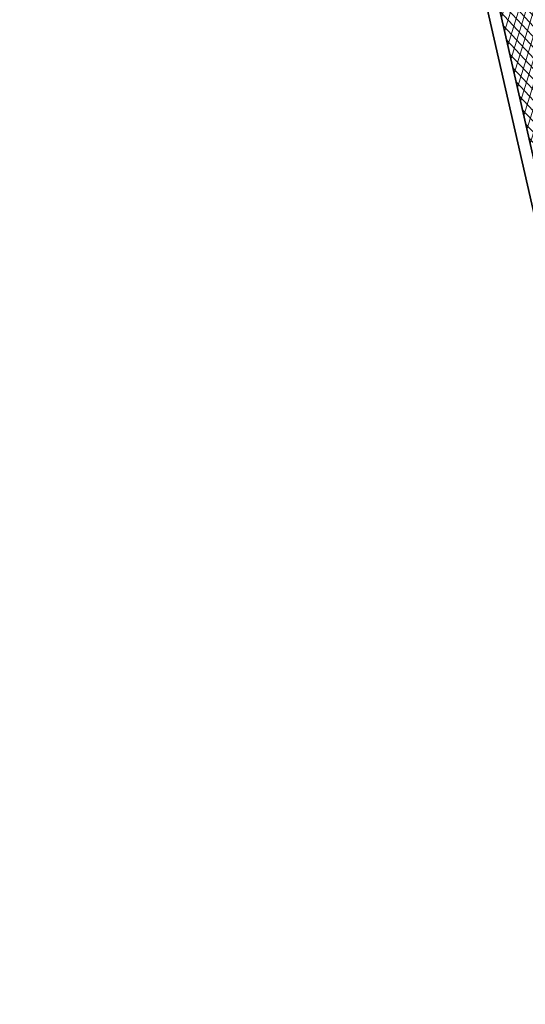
# Model space of a CAD drawing. Header units: metres. Extents: x 162305 to 163132, y 502542 to 502928.
# Tile 71 of 222: x 162373.03 to 162381.46, y 502745.13 to 502761.56. Entities that reach past the tile are written whole.
import ezdxf

# ---------------------------------------------------------------- set-up
doc = ezdxf.new("R2010")
doc.units = ezdxf.units.M
doc.linetypes.add('VH-TROTTOIRBAND-SO', pattern=[15, 5, -2, 2, -2, 2, -2])
for name, color, linetype, lineweight in [('N-WE-GR-GRAS-A-200', 62, 'Continuous', 18), ('N-WE-VH-GESLOTENVERHARDING_ASFALT-A-200', 12, 'Continuous', 18), ('N-WE-VH-KANTOPSLUITING_VOORKANTBAND-G', 50, 'Continuous', 35), ('N-WE-VH-OPENVERHARDING_BETONSTRAATSTEEN-A', 92, 'Continuous', 18)]:
    doc.layers.add(name, color=color, linetype=linetype, lineweight=lineweight)
doc.layers.add('N-WE-VH-KANTOPSLUITING_TROTTOIRBAND_180X200-G', color=6, linetype='VH-TROTTOIRBAND-SO', lineweight=35, true_color=0xff00ff)
doc.layers.add('X-XX-AL-HULPLIJN 01-G', color=1, linetype='Continuous', lineweight=18, true_color=0xff0000, plot=False)

msp = doc.modelspace()

# ---------------------------------------------------------------- hatches: boundary and pattern name
at = {"layer": 'N-WE-GR-GRAS-A-200'}
h = msp.add_hatch(dxfattribs=at)
h.set_pattern_fill('AGR-GRAS_02-SO', color=256, scale=0.2, style=0, pattern_type=2)
h.set_pattern_definition([(0, (0, 0), (2, 2), [0.5, -1.5]), (0, (1.1, 1.2), (2, 2), [0.5, -1.5]), (90, (0.2, 0.7000000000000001), (-2, 2), [0.5, -1.5]), (90, (1, 1.4), (-2, 2), [0.5, -1.5]), (45, (0.4, 1.4), (0, 2.00000000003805), [0.5, -2.328427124]), (135, (1.1, 0), (-2.00000000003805, 0), [0.5, -2.328427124]), (26.56505119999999, (0.5, 0.6000000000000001), (2.000000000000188, 8.001289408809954e-10), [0.5, -3.972135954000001]), (26.56505119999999, (1.4, 1.6), (2.000000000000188, 8.001289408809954e-10), [0.5, -3.972135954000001]), (63.43494882, (1.4, 0), (1.019972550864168e-10, 2.000000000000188), [0.4999999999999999, -3.972135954]), (63.43494882, (0.5, 0.9), (1.019972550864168e-10, 2.000000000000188), [0.4999999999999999, -3.972135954]), (63.43494882, (1.2, 0.4), (1.019972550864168e-10, 2.000000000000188), [0.4999999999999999, -3.972135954]), (116.5650512, (0, 1.1), (-8.00129740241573e-10, 2.000000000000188), [0.4999999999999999, -3.972135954]), (153.43494882, (0.4, 0.3), (-2.000000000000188, 1.019979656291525e-10), [0.5, -3.972135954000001])])
h.paths.add_polyline_path([(162421.5165590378, 502819.7260517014), (162435.0341480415, 502820.5761715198), (162435.1688183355, 502820.4316233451), (162435.3426501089, 502820.2749681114), (162435.552850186, 502820.1206294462), (162435.8967156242, 502819.9441172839), (162436.2277402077, 502819.8405780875), (162436.6488709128, 502819.7886927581), (162442.0138132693, 502820.0949395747), (162442.1810611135, 502820.2103278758), (162442.3248732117, 502817.9525913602), (162445.007909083, 502818.1234939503), (162446.2444226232, 502817.2507322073), (162443.1915292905, 502817.0609060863), (162443.5109028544, 502811.9245559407), (162442.5054510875, 502811.8576059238), (162442.17, 502817.226), (162424.634, 502816.1300000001), (162424.643, 502815.982), (162424.9671399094, 502810.7714661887), (162422.0807124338, 502810.5898051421)])
edge = h.paths.add_edge_path(flags=16)
edge.add_ellipse((162362.043387, 502852.5697739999), major_axis=(-0.002383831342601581, 0.03742427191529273), ratio=0.9992283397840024, start_angle=0, end_angle=360, ccw=False)
edge = h.paths.add_edge_path(flags=16)
edge.add_ellipse((162362.5847170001, 502843.0740939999), major_axis=(-0.002383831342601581, 0.03742427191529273), ratio=0.9992283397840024, start_angle=0, end_angle=360, ccw=False)
edge = h.paths.add_edge_path(flags=16)
edge.add_ellipse((162361.374981, 502862.4700579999), major_axis=(-0.002383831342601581, 0.03742427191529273), ratio=0.9992283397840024, start_angle=0, end_angle=360, ccw=False)
h.paths.add_polyline_path([(162362.2190213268, 502859.5504481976), (162362.3188333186, 502859.5565773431), (162363.5149332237, 502840.0783135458), (162363.4151212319, 502840.0721844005), (162363.4427023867, 502839.6230304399), (162363.5425143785, 502839.6291595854), (162363.6292576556, 502838.2165615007), (162362.8224999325, 502838.1585549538), (162362.7862460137, 502838.484052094), (162362.7876825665, 502838.4841989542), (162362.7580411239, 502838.7741446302), (162362.163, 502845.4909999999), (162360.89836909, 502866.6763346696), (162361.8778000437, 502866.7387219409), (162362.2912521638, 502860.0057313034), (162362.191440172, 502859.9996021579)])
h.paths.add_polyline_path([(162370.3601271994, 502859.1295107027), (162370.1821962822, 502861.9228857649), (162370.463, 502861.9199999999), (162370.486, 502861.4019999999), (162370.7786257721, 502861.4149999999), (162370.814, 502860.8959999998), (162371.3365986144, 502860.9349999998), (162371.387, 502859.961), (162371.777, 502859.9789999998), (162371.7795167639, 502859.2226011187)])
edge = h.paths.add_edge_path(flags=16)
edge.add_ellipse((162389.543764, 502924.3068979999), major_axis=(-0.002385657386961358, 0.03745293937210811), ratio=0.9992283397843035, start_angle=0, end_angle=360, ccw=False)
edge = h.paths.add_edge_path(flags=16)
edge.add_ellipse((162379.964316, 502923.7109299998), major_axis=(-0.002385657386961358, 0.03745293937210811), ratio=0.9992283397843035, start_angle=0, end_angle=360, ccw=False)
h.paths.add_polyline_path([(162371.042, 502923.0409999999), (162371.029, 502923.5469999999), (162371.0223638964, 502923.6548720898), (162398.1123599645, 502925.3046281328), (162398.1452615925, 502924.7643634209)])
edge = h.paths.add_edge_path(flags=16)
edge.add_ellipse((162472.361153, 502871.472719), major_axis=(-0.002385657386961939, 0.03745293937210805), ratio=0.9992283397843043, start_angle=0, end_angle=360, ccw=False)
edge = h.paths.add_edge_path(flags=16)
edge.add_ellipse((162472.2864730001, 502872.403486), major_axis=(-0.002385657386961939, 0.03745293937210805), ratio=0.9992283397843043, start_angle=0, end_angle=360, ccw=False)
edge = h.paths.add_edge_path(flags=16)
edge.add_ellipse((162481.3114880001, 502872.9735409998), major_axis=(-0.002385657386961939, 0.03745293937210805), ratio=0.9992283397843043, start_angle=0, end_angle=360, ccw=False)
edge = h.paths.add_edge_path(flags=16)
edge.add_ellipse((162481.4002010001, 502872.0775119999), major_axis=(-0.002385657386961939, 0.03745293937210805), ratio=0.9992283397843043, start_angle=0, end_angle=360, ccw=False)
edge = h.paths.add_edge_path(flags=16)
edge.add_ellipse((162491.4805440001, 502873.637313), major_axis=(-0.002385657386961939, 0.03745293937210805), ratio=0.9992283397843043, start_angle=0, end_angle=360, ccw=False)
edge = h.paths.add_edge_path()
edge.add_line((162491.6143036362, 502871.717545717), (162490.495948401, 502871.6572610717))
edge.add_line((162490.495948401, 502871.6572610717), (162490.4911206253, 502871.770458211))
edge.add_line((162490.4911206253, 502871.770458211), (162478.1572766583, 502870.9921482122))
edge.add_line((162478.1572766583, 502870.9921482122), (162470.9743753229, 502870.6049558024))
edge.add_line((162470.9743753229, 502870.6049558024), (162470.8563556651, 502872.5000220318))
edge.add_line((162470.8563556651, 502872.5000220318), (162485.6270000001, 502873.4150000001))
edge.add_line((162485.6270000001, 502873.4150000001), (162493.227, 502873.874))
edge.add_line((162493.227, 502873.874), (162492.8458826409, 502880.3916842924))
edge.add_line((162492.8458826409, 502880.3916842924), (162493.9870089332, 502880.4646632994))
edge.add_line((162493.9870089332, 502880.4646632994), (162494.5185704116, 502871.8740994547))
edge.add_line((162494.5185704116, 502871.8740994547), (162491.6457403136, 502871.7192403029))
edge.add_ellipse((162491.6281880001, 502871.7524060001), major_axis=(-0.002385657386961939, 0.03745293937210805), ratio=0.9992283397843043, start_angle=204.2610710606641, end_angle=514.6215030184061)
h.paths.add_polyline_path([(162503.0755587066, 502855.4427169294), (162503.1753678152, 502855.4488928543), (162503.1815437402, 502855.3490837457), (162507.7228581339, 502855.6300883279), (162508.3250288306, 502845.8984091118), (162508.8258166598, 502845.9293965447), (162509.9220368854, 502845.9962164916), (162508.4797209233, 502869.3054814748), (162502.5611213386, 502868.9392541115), (162502.3616388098, 502868.2951169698), (162502.3731368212, 502866.8913389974)])
h.paths.add_polyline_path([(162538.7342247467, 502870.4526310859), (162538.7367962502, 502870.458550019), (162538.7430412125, 502870.4777147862), (162538.7473811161, 502870.496931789), (162538.7498959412, 502870.5159468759), (162538.7507036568, 502870.5345366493), (162538.7498980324, 502870.5531265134), (162538.7473853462, 502870.5721418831), (162538.7430476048, 502870.5913593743), (162538.7368047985, 502870.6105248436), (162538.7286236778, 502870.6293614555), (162538.7222540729, 502870.6408522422), (162538.7033428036, 502870.9382040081), (162537.9507959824, 502870.8903428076), (162537.9680789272, 502870.6185940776), (162537.964609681, 502870.6106081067), (162537.9583653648, 502870.5914438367), (162537.9540258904, 502870.5722273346), (162537.9515112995, 502870.5532127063), (162537.9507036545, 502870.5346233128), (162537.9515092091, 502870.5160338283), (162537.9540216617, 502870.4970189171), (162537.9583589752, 502870.4778019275), (162537.964601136, 502870.4586369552), (162537.9727813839, 502870.4398007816), (162537.9803143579, 502870.4262100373), (162537.9986571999, 502870.137795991), (162538.7512040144, 502870.1856571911)], flags=16)
edge = h.paths.add_edge_path(flags=16)
edge.add_ellipse((162531.9063522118, 502869.9819825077), major_axis=(-0.2500000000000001, 0), ratio=1, start_angle=-146.51130248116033, end_angle=206.7590416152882, ccw=False)
edge.add_line((162532.1148508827, 502870.1199256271), (162532.1295791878, 502870.0945423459))
edge = h.paths.add_edge_path(flags=16)
edge.add_ellipse((162511.918555, 502869.277477), major_axis=(-0.00238565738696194, 0.03745293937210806), ratio=0.9992283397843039, start_angle=0, end_angle=360, ccw=False)
edge = h.paths.add_edge_path(flags=16)
edge.add_ellipse((162522.496849, 502868.4620289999), major_axis=(-0.00238565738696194, 0.03745293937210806), ratio=0.9992283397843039, start_angle=0, end_angle=360, ccw=False)
edge = h.paths.add_edge_path(flags=16)
edge.add_ellipse((162522.447144, 502869.8904319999), major_axis=(-0.00238565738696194, 0.03745293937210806), ratio=0.9992283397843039, start_angle=0, end_angle=360, ccw=False)
edge = h.paths.add_edge_path(flags=16)
edge.add_ellipse((162532.378619, 502869.05672), major_axis=(-0.00238565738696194, 0.03745293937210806), ratio=0.9992283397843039, start_angle=0, end_angle=360, ccw=False)
edge = h.paths.add_edge_path()
edge.add_line((162511.9016605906, 502867.7473060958), (162510.2102112, 502867.6449842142))
edge.add_line((162510.2102112, 502867.6449842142), (162510.1085309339, 502869.3060766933))
edge.add_line((162510.1085309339, 502869.3060766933), (162538.7403474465, 502871.0777381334))
edge.add_line((162538.7403474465, 502871.0777381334), (162538.8441031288, 502869.3771517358))
edge.add_line((162538.8441031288, 502869.3771517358), (162511.9425193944, 502867.7497777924))
edge.add_ellipse((162511.920191, 502867.7799310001), major_axis=(-0.00238565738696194, 0.03745293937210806), ratio=0.9992283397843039, start_angle=212.895373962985, end_angle=506.7391838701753)
edge = h.paths.add_edge_path(flags=16)
edge.add_ellipse((162554.016631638, 502704.4069191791), major_axis=(-0.2500000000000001, 0), ratio=1, start_angle=-19.78060631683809, end_angle=333.4897362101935, ccw=False)
edge.add_line((162553.7813827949, 502704.4915240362), (162553.7929180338, 502704.5185087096))
edge = h.paths.add_edge_path()
edge.add_ellipse((162551.4431023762, 502714.7606002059), major_axis=(-0.5786424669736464, 0), ratio=1, start_angle=88.32756619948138, end_angle=98.42476321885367)
edge.add_line((162551.5278796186, 502714.1882018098), (162556.303, 502714.513))
edge.add_line((162556.303, 502714.513), (162556.577, 502710.1250000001))
edge.add_line((162556.577, 502710.1250000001), (162556.776, 502710.137))
edge.add_line((162556.776, 502710.137), (162556.8456714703, 502709.2360332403))
edge.add_line((162556.8456714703, 502709.2360332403), (162552.7317102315, 502708.9739843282))
edge.add_line((162552.7317102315, 502708.9739843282), (162552.9859847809, 502704.982074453))
edge.add_line((162552.9859847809, 502704.982074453), (162557.1540978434, 502705.2475726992))
edge.add_line((162557.1540978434, 502705.2475726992), (162557.1710000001, 502705.029))
edge.add_line((162557.1710000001, 502705.029), (162577.095, 502706.273))
edge.add_line((162577.095, 502706.273), (162577.2190000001, 502706.8259999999))
edge.add_line((162577.2190000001, 502706.8259999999), (162577.3048540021, 502705.3783479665))
edge.add_line((162577.3048540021, 502705.3783479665), (162549.7918656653, 502703.6927452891))
edge.add_line((162549.7918656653, 502703.6927452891), (162549.1598177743, 502713.8137040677))
edge.add_line((162549.1598177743, 502713.8137040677), (162549.361875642, 502713.8262496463))
edge.add_line((162549.361875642, 502713.8262496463), (162549.3556780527, 502713.9260674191))
edge.add_line((162549.3556780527, 502713.9260674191), (162550.2635827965, 502713.9824417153))
edge.add_ellipse((162550.2202014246, 502714.6810961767), major_axis=(-0.7000000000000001, 0), ratio=1, start_angle=93.55309047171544, end_angle=128.9931781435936)
edge.add_line((162550.6606609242, 502714.1370415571), (162551.426214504, 502714.1822042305))
edge = h.paths.add_edge_path(flags=16)
edge.add_ellipse((162508.182291, 502708.9626890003), major_axis=(-0.002385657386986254, 0.03745293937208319), ratio=0.9992283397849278, start_angle=0, end_angle=360, ccw=False)
edge = h.paths.add_edge_path(flags=16)
edge.add_ellipse((162498.418432, 502708.1386420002), major_axis=(-0.002385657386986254, 0.03745293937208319), ratio=0.9992283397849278, start_angle=0, end_angle=360, ccw=False)
edge = h.paths.add_edge_path(flags=16)
edge.add_ellipse((162487.92888, 502707.676082), major_axis=(-0.002385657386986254, 0.03745293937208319), ratio=0.9992283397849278, start_angle=0, end_angle=360, ccw=False)
edge = h.paths.add_edge_path(flags=16)
edge.add_ellipse((162478.21442, 502707.1048410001), major_axis=(-0.002385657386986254, 0.03745293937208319), ratio=0.9992283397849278, start_angle=0, end_angle=360, ccw=False)
h.paths.add_polyline_path([(162476.6849999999, 502707.0870000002), (162505.879, 502708.9120000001), (162539.79, 502710.978), (162539.8512384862, 502709.9872224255), (162476.7460532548, 502706.0992192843)])
edge = h.paths.add_edge_path(flags=16)
edge.add_ellipse((162395.834261, 502721.3618740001), major_axis=(-0.002383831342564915, 0.03742427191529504), ratio=0.999228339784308, start_angle=0, end_angle=360, ccw=False)
edge = h.paths.add_edge_path(flags=16)
edge.add_ellipse((162396.470102, 502711.1848960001), major_axis=(-0.002383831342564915, 0.03742427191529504), ratio=0.999228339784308, start_angle=0, end_angle=360, ccw=False)
edge = h.paths.add_edge_path()
edge.add_line((162395.3827017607, 502731.7149209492), (162396.765, 502708.907))
edge.add_line((162396.765, 502708.907), (162397.0362159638, 502704.3002450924))
edge.add_line((162397.0362159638, 502704.3002450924), (162396.2952306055, 502704.2557530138))
edge.add_line((162396.2952306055, 502704.2557530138), (162395.7976409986, 502704.6969723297))
edge.add_line((162395.7976409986, 502704.6969723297), (162394.0179850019, 502733.9348903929))
edge.add_line((162394.0179850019, 502733.9348903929), (162394.9004865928, 502734.9337845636))
edge.add_line((162394.9004865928, 502734.9337845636), (162395.1865293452, 502734.9517658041))
edge.add_line((162395.1865293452, 502734.9517658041), (162395.3786342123, 502731.7820354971))
edge.add_ellipse((162395.364097, 502731.7474740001), major_axis=(-0.002383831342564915, 0.03742427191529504), ratio=0.999228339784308, start_angle=333.5251489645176, end_angle=566.1216927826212)
edge = h.paths.add_edge_path(flags=16)
edge.add_ellipse((162599.331135, 502707.3641609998), major_axis=(-0.002385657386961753, 0.03745293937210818), ratio=0.9992283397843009, start_angle=0, end_angle=360, ccw=False)
edge = h.paths.add_edge_path(flags=16)
edge.add_ellipse((162589.564927, 502706.8229459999), major_axis=(-0.002385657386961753, 0.03745293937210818), ratio=0.9992283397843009, start_angle=0, end_angle=360, ccw=False)
edge = h.paths.add_edge_path()
edge.add_ellipse((162583.9606018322, 502706.2395809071), major_axis=(-0.25, 0), ratio=1, start_angle=93.48921757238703, end_angle=273.4892176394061)
edge.add_line((162583.9453866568, 502706.4891174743), (162583.9425624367, 502706.5354361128))
edge.add_line((162583.9425624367, 502706.5354361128), (162608.977, 502708.0619999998))
edge.add_line((162608.977, 502708.0619999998), (162609.0222481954, 502707.3215365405))
edge.add_line((162609.0222481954, 502707.3215365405), (162583.9881483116, 502705.7878047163))
edge.add_line((162583.9881483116, 502705.7878047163), (162583.9758170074, 502705.9900443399))
edge = h.paths.add_edge_path(flags=16)
edge.add_ellipse((162616.1438289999, 502666.5185710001), major_axis=(-0.002383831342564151, 0.03742427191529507), ratio=0.9992283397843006, start_angle=0, end_angle=360, ccw=False)
edge = h.paths.add_edge_path(flags=16)
edge.add_ellipse((162615.418174, 502676.4011740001), major_axis=(-0.002383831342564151, 0.03742427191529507), ratio=0.9992283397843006, start_angle=0, end_angle=360, ccw=False)
edge = h.paths.add_edge_path()
edge.add_ellipse((162615.4285143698, 502664.8072041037), major_axis=(-0.25, 0), ratio=1, start_angle=33.48920055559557, end_angle=333.4892346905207)
edge.add_line((162615.2048017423, 502664.9187955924), (162615.1525454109, 502664.9448619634))
edge.add_line((162615.1525454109, 502664.9448619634), (162613.958497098, 502684.041838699))
edge.add_line((162613.958497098, 502684.041838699), (162615.1414976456, 502684.115805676))
edge.add_line((162615.1414976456, 502684.115805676), (162615.159, 502683.7990000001))
edge.add_line((162615.159, 502683.7990000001), (162616.3066053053, 502665.5481842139))
edge.add_line((162616.3066053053, 502665.5481842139), (162616.3033225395, 502665.5336481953))
edge.add_line((162616.3033225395, 502665.5336481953), (162616.3008077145, 502665.514633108))
edge.add_line((162616.3008077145, 502665.514633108), (162616.2999999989, 502665.4960433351))
edge.add_line((162616.2999999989, 502665.4960433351), (162616.3008056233, 502665.4774534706))
edge.add_line((162616.3008056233, 502665.4774534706), (162616.3033183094, 502665.4584381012))
edge.add_line((162616.3033183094, 502665.4584381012), (162616.3076560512, 502665.4392206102))
edge.add_line((162616.3076560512, 502665.4392206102), (162616.3138988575, 502665.4200551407))
edge.add_line((162616.3138988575, 502665.4200551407), (162616.314791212, 502665.4180005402))
edge.add_line((162616.314791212, 502665.4180005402), (162616.722, 502658.942))
edge.add_line((162616.722, 502658.942), (162615.5333526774, 502658.8544320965))
edge.add_line((162615.5333526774, 502658.8544320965), (162615.1717733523, 502664.6373404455))
edge.add_line((162615.1717733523, 502664.6373404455), (162615.2200169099, 502664.6692591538))
h.paths.add_polyline_path([(162613.8066207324, 502655.3830135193), (162613.5983157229, 502658.7118775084), (162613.6383711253, 502658.7148283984), (162613.9336933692, 502653.9916007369), (162582.143659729, 502652.0176703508), (162582.0627495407, 502653.3171170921)])
h.paths.add_polyline_path([(162630.4243863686, 502647.5564365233), (162630.6988101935, 502642.625785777), (162628.400261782, 502642.4938657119), (162627.7770362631, 502642.4580970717), (162627.7860277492, 502642.2775601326), (162603.4329293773, 502640.7654094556), (162603.1143130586, 502645.8967066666), (162602.0771908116, 502645.8411463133), (162602.1052835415, 502645.3920240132), (162602.140627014, 502645.3942347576), (162602.4673671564, 502640.0490361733), (162633.8554516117, 502641.9628847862), (162634.1446303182, 502641.9819357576), (162633.8808725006, 502644.367061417), (162633.7172807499, 502644.9995907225), (162633.3784737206, 502645.7268571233), (162632.876258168, 502646.363503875), (162632.2858631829, 502646.8539192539), (162631.6236958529, 502647.2106270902)])
edge = h.paths.add_edge_path(flags=16)
edge.add_ellipse((162567.844551, 502652.1996749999), major_axis=(-0.002385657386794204, 0.03745293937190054), ratio=0.9992283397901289, start_angle=0, end_angle=360, ccw=False)
edge = h.paths.add_edge_path()
edge.add_line((162548.0456737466, 502650.7682154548), (162548.0302749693, 502651.0150177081))
edge.add_line((162548.0302749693, 502651.0150177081), (162549.486, 502651.1087671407))
edge.add_line((162549.486, 502651.1087671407), (162549.486, 502650.5171653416))
edge.add_line((162549.486, 502650.5171653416), (162550.286, 502650.5171653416))
edge.add_line((162550.286, 502650.5171653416), (162550.286, 502651.1602875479))
edge.add_line((162550.286, 502651.1602875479), (162558.5596133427, 502651.6931124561))
edge.add_ellipse((162558.586846, 502651.7189099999), major_axis=(-0.002385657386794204, 0.03745293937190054), ratio=0.9992283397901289, start_angle=129.7834060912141, end_angle=230.2967654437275)
edge.add_line((162558.6171626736, 502651.6968186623), (162573.8774278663, 502652.679587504))
edge.add_line((162573.8774278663, 502652.679587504), (162573.9442433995, 502651.6087087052))
edge.add_line((162573.9442433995, 502651.6087087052), (162548.0933813, 502650.003587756))
edge.add_line((162548.0933813, 502650.003587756), (162548.0496484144, 502650.7045118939))
edge.add_ellipse((162548.027968, 502650.7351350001), major_axis=(-0.002385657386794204, 0.03745293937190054), ratio=0.9992283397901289, start_angle=211.6726546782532, end_angle=328.1783617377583)
edge = h.paths.add_edge_path(flags=16)
edge.add_ellipse((162430.664854, 502659.8648859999), major_axis=(-0.002385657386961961, 0.03745293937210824), ratio=0.999228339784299, start_angle=0, end_angle=360, ccw=False)
edge = h.paths.add_edge_path(flags=16)
edge.add_ellipse((162420.419076, 502659.6422339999), major_axis=(-0.002385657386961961, 0.03745293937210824), ratio=0.999228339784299, start_angle=0, end_angle=360, ccw=False)
edge = h.paths.add_edge_path(flags=16)
edge.add_ellipse((162411.255758, 502659.1550639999), major_axis=(-0.002385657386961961, 0.03745293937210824), ratio=0.999228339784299, start_angle=0, end_angle=360, ccw=False)
h.paths.add_polyline_path([(162435.5066193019, 502661.0433013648), (162435.3233302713, 502659.8573135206), (162409.6329158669, 502658.2621252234), (162409.5620526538, 502659.4211363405), (162417.3110000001, 502659.9086496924), (162417.3110000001, 502659.5641653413), (162418.1110000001, 502659.5641653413), (162418.1110000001, 502659.9623525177)])
edge = h.paths.add_edge_path()
edge.add_arc((162406.536, 502665.135), 0.2500000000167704, 314.1360549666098, 386.7590416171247)
edge.add_line((162406.759226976, 502665.2475598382), (162406.7444974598, 502665.27294495))
edge.add_arc((162406.5359999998, 502665.135), 0.2500000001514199, 33.48920055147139, 53.15212306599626)
edge.add_line((162406.685923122, 502665.3350576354), (162405.617, 502682.119))
edge.add_line((162405.617, 502682.119), (162404.587, 502699.361))
edge.add_line((162404.587, 502699.361), (162405.1143578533, 502699.3935952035))
edge.add_line((162405.1143578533, 502699.3935952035), (162407.5658656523, 502659.2976883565))
edge.add_line((162407.5658656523, 502659.2976883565), (162407.0728233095, 502659.2672141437))
edge.add_line((162407.0728233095, 502659.2672141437), (162407.068, 502659.3430000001))
edge.add_line((162407.068, 502659.3430000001), (162407.062, 502659.4299999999))
edge.add_line((162407.062, 502659.4299999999), (162406.7100911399, 502664.9555779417))
h.paths.add_polyline_path([(162384.1750049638, 502626.9891315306), (162385.0461632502, 502626.5921299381), (162372.824584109, 502599.0138271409), (162371.3350000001, 502595.4950000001), (162370.7215316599, 502593.4947695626), (162370.3940593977, 502591.742593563), (162370.27, 502590.8190000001), (162370.22, 502589.0400000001), (162370.38, 502587.0300000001), (162370.565, 502585.909), (162371.415, 502583.295), (162372.1925058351, 502581.7065360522), (162370.9084498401, 502584.3298946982), (162369.965918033, 502586.8058962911), (162369.7468094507, 502588.0398939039), (162369.6159284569, 502589.5431637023), (162369.6091660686, 502591.0279743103), (162369.7646776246, 502592.5846402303), (162370.1565436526, 502594.4288020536), (162370.7452851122, 502596.21519706), (162373.7388263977, 502603.1545829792), (162382.0728048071, 502622.3892297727), (162383.9823001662, 502627.0156439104)])
h.paths.add_polyline_path([(162633.5463762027, 502600.5126540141), (162633.8283551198, 502595.9714000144), (162634.9231162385, 502596.039376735), (162635.3607743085, 502596.0881576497), (162635.8073451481, 502596.2543479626), (162636.1271517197, 502596.4813361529), (162636.3947428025, 502596.7820698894), (162636.6092821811, 502597.1852952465), (162636.6796266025, 502597.5214881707), (162636.6916618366, 502597.8519463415), (162636.4580000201, 502601.6318122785), (162636.458, 502601.6900000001), (162604.9018155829, 502599.7525513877), (162604.8522315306, 502599.7495070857), (162605.1491306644, 502595.6509770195), (162605.3252974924, 502595.0911310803), (162605.5291921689, 502594.7712351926), (162606.0306337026, 502594.3268080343), (162606.4894983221, 502594.1006345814), (162606.9796067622, 502594.0141961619), (162607.3978853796, 502594.0296818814), (162607.3792933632, 502594.3291052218), (162607.4791011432, 502594.3353025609), (162607.1971222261, 502598.8765565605)])
at = {"layer": 'N-WE-VH-GESLOTENVERHARDING_ASFALT-A-200', "true_color": 0x656565}
h = msp.add_hatch(dxfattribs=at)
h.set_pattern_fill('AVH-ASFALT_LAAG1-SOD', color=251, scale=0.2, angle=12.83511078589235, pattern_type=2)
h.set_pattern_definition([(72.83511078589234, (0, 0), (-0.1146551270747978, 0.03541471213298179), []), (132.8351107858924, (0, 0), (-0.08799760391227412, -0.081586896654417), [])])
h.paths.add_polyline_path([(162368.6165391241, 502816.2038621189), (162374.2928723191, 502817.4890510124), (162389.4603426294, 502750.9396870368), (162383.7858557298, 502749.6463972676)])
at = {"layer": 'N-WE-VH-OPENVERHARDING_BETONSTRAATSTEEN-A', "true_color": 0x333333}
h = msp.add_hatch(dxfattribs=at)
h.set_pattern_fill('AVH-BSS_KEIFORMAAT_ELLEBOOG', color=250, scale=2, angle=273.4831832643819, pattern_type=2)
h.set_pattern_definition([(273.4831832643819, (0, 0), (0.2223707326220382, -0.196853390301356), [0.63, -0.21]), (183.483183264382, (0.4192241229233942, 0.02551734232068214), (0.2223707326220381, -0.196853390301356), [0.63, -0.21])])
edge = h.paths.add_edge_path()
edge.add_line((162397.1981255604, 502745.0293318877), (162395.9854925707, 502744.9536367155))
edge.add_arc((162395.6118314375, 502750.9396699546), 5.997684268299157, 192.8203471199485, 273.5718918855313, ccw=False)
edge.add_line((162389.763665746, 502749.6088151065), (162384.0775111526, 502748.3128661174))
edge.add_line((162384.0775111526, 502748.3128661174), (162384.9095053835, 502744.7162297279))
edge.add_arc((162381.9947808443, 502744.0419791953), 2.991693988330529, -86.08166426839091, 13.024881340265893, ccw=False)
edge.add_line((162382.1992169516, 502741.0572784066), (162380.012007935, 502740.9003412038))
edge.add_line((162380.012007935, 502740.9003412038), (162379.8096236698, 502740.8858196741))
edge.add_line((162379.8096236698, 502740.8858196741), (162380.0243284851, 502737.8935125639))
edge.add_line((162380.0243284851, 502737.8935125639), (162382.8121138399, 502738.0935424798))
edge.add_arc((162383.0268186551, 502735.1012353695), 3.000000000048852, 3.4831868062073, 94.1040685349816, ccw=False)
edge.add_line((162386.0212766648, 502735.2835022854), (162386.1707672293, 502732.8264711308))
edge.add_line((162386.1707672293, 502732.8264711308), (162391.959509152, 502733.1888389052))
edge.add_arc((162397.9484251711, 502733.5533727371), 5.999999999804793, 97.56547380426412, 183.4831868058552, ccw=False)
edge.add_arc((162397.9484251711, 502733.5533727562), 5.999999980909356, 93.54606757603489, 97.56547382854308, ccw=False)
edge.add_line((162397.5773188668, 502739.5418850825), (162397.1981255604, 502745.0293318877))

# ---------------------------------------------------------------- linework, layer by layer
at = {"layer": 'N-WE-VH-KANTOPSLUITING_TROTTOIRBAND_180X200-G', "ltscale": 5}
msp.add_lwpolyline([(162382.1849032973, 502741.2567655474, 0.4596054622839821), (162384.7145058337, 502744.6717867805), (162375.0158958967, 502787.2257730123)], format="xyb", dxfattribs=at)
at = {"layer": 'N-WE-VH-KANTOPSLUITING_VOORKANTBAND-G'}
msp.add_lwpolyline([(162380.012007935, 502740.9003412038), (162379.8096236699, 502740.8858196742), (162382.1992169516, 502741.0572784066, 0.4596054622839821), (162384.9095053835, 502744.7162297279), (162375.2108954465, 502787.2702159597)], format="xyb", dxfattribs=at)
at = {"layer": 'X-XX-AL-HULPLIJN 01-G', "flags": 128}
msp.add_lwpolyline([(162368.6165391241, 502816.2038621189), (162374.2928723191, 502817.4890510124), (162389.4603426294, 502750.9396870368), (162383.7858557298, 502749.6463972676)], close=True, dxfattribs=at)

doc.saveas('drawing.dxf')
